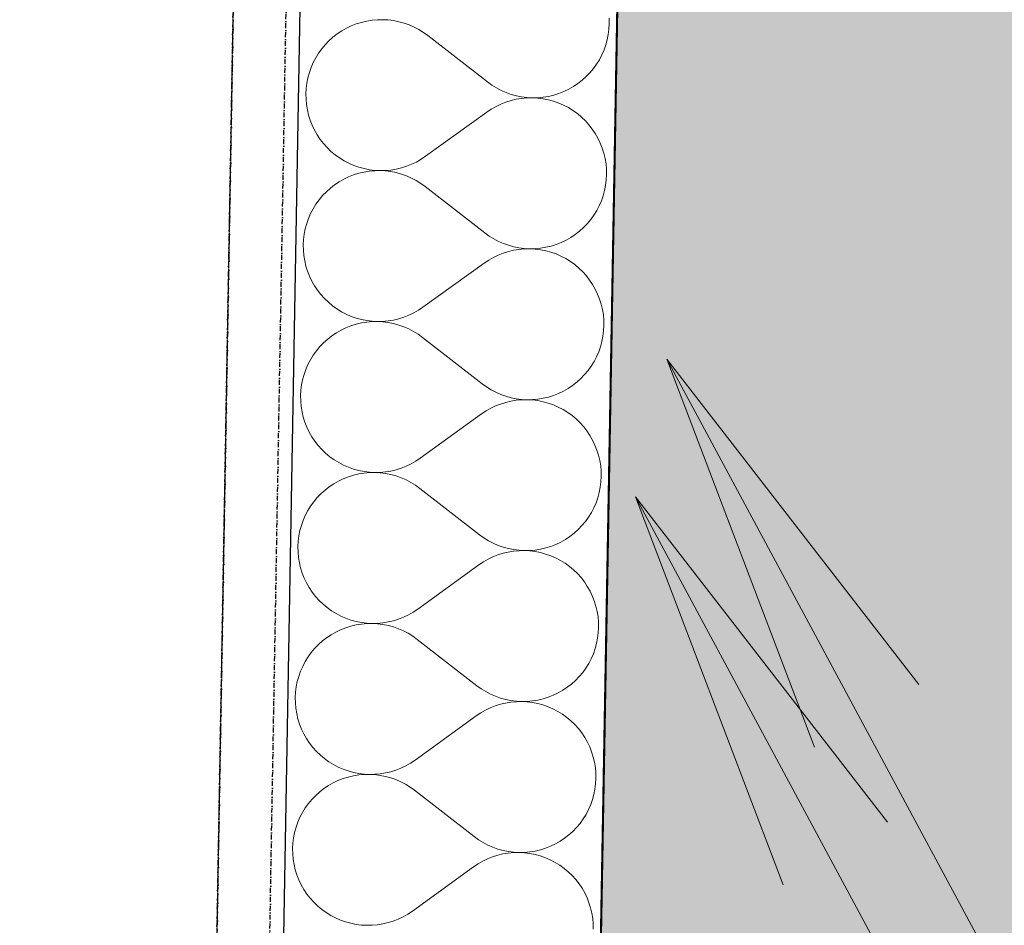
# Model space of a CAD drawing. Header units: millimetres. Extents: x -28761 to 4793, y -4271 to 20239.
# Tile 28 of 256: x -20669 to -20172, y 6381 to 6838. Entities that reach past the tile are written whole.
import ezdxf

# ---------------------------------------------------------------- set-up
doc = ezdxf.new("R2010")
doc.units = ezdxf.units.MM
doc.header["$MEASUREMENT"] = 0
doc.linetypes.add('Wipeout_Contour', pattern=[1000, 0, -1000])
doc.linetypes.add('Čerchovaná M', pattern=[4.5, 2.5, -0.85, 0.3, -0.85])
for name, color, linetype in [('5._POHLED ZÁPADNÍ_1_Konstrukce - nenosné', 7, 'Continuous'), ('5._POHLED ZÁPADNÍ_1_Konstrukce - nosné', 7, 'Continuous'), ('5._POHLED ZÁPADNÍ_1_Nové_Konstrukce - nosné', 7, 'Continuous'), ('5._POHLED ZÁPADNÍ_1_Nové_Výplně - Povrchové', 7, 'Continuous'), ('5._POHLED ZÁPADNÍ_1_Nové_Výplně – Řezové', 7, 'Continuous'), ('5._POHLED ZÁPADNÍ_1_Nové_ZJEDNODUŠENÝ DVŮR', 7, 'Continuous'), ('5._POHLED ZÁPADNÍ_1_TZB - ZTI', 7, 'Continuous'), ('5._POHLED ZÁPADNÍ_1_Výplně – Řezové', 7, 'Continuous')]:
    doc.layers.add(name, color=color, linetype=linetype)

# ---------------------------------------------------------------- blocks, each defined once
blk = doc.blocks.new('*X28', base_point=(-30186.65, -6515.26))
at = {"layer": '5._POHLED ZÁPADNÍ_1_Nové_Výplně – Řezové', "color": 21, "linetype": 'Continuous', "lineweight": 20, "true_color": 0xffaaaa}
for p, q in [((-20498.75, 6835.76), (-20501.28, 6834.76)), ((-20496.15, 6836.57), (-20498.75, 6835.76)), ((-20493.5, 6837.19), (-20496.15, 6836.57)), ((-20490.82, 6837.63), (-20493.5, 6837.19)), ((-20488.11, 6837.87), (-20490.82, 6837.63)), ((-20485.39, 6837.92), (-20488.11, 6837.87)), ((-20482.67, 6837.77), (-20485.39, 6837.92)), ((-20479.97, 6837.43), (-20482.67, 6837.77)), ((-20477.3, 6836.9), (-20479.97, 6837.43)), ((-20474.68, 6836.18), (-20477.3, 6836.9)), ((-20472.12, 6835.27), (-20474.68, 6836.18)), ((-20469.62, 6834.18), (-20472.12, 6835.27)), ((-20371.29, 6833.19), (-20371.14, 6835.91)), ((-20371.14, 6835.91), (-20371.19, 6838.63)), ((-20508.36, 6830.73), (-20510.51, 6829.06)), ((-20506.1, 6832.24), (-20508.36, 6830.73)), ((-20503.73, 6833.59), (-20506.1, 6832.24)), ((-20501.28, 6834.76), (-20503.73, 6833.59)), ((-20467.21, 6832.92), (-20469.62, 6834.18)), ((-20464.9, 6831.49), (-20467.21, 6832.92)), ((-20462.69, 6829.9), (-20464.9, 6831.49)), ((-20372.16, 6827.82), (-20371.63, 6830.49)), ((-20371.63, 6830.49), (-20371.29, 6833.19)), ((-20514.42, 6825.29), (-20516.17, 6823.2)), ((-20512.53, 6827.24), (-20514.42, 6825.29)), ((-20510.51, 6829.06), (-20512.53, 6827.24)), ((-20462.69, 6829.9), (-20432.62, 6806.51)), ((-20373.78, 6822.63), (-20372.88, 6825.2)), ((-20372.88, 6825.2), (-20372.16, 6827.82)), ((-20517.76, 6820.99), (-20519.19, 6818.68)), ((-20516.17, 6823.2), (-20517.76, 6820.99)), ((-20374.87, 6820.14), (-20373.78, 6822.63)), ((-20520.45, 6816.27), (-20521.53, 6813.77)), ((-20519.19, 6818.68), (-20520.45, 6816.27)), ((-20379.15, 6813.21), (-20377.56, 6815.41)), ((-20377.56, 6815.41), (-20376.13, 6817.73)), ((-20376.13, 6817.73), (-20374.87, 6820.14)), ((-20522.44, 6811.21), (-20523.16, 6808.58)), ((-20521.53, 6813.77), (-20522.44, 6811.21)), ((-20382.78, 6809.16), (-20380.89, 6811.12)), ((-20380.89, 6811.12), (-20379.15, 6813.21)), ((-20523.69, 6805.92), (-20524.03, 6803.22)), ((-20523.16, 6808.58), (-20523.69, 6805.92)), ((-20432.62, 6806.51), (-20430.42, 6804.92)), ((-20389.22, 6804.16), (-20386.96, 6805.67)), ((-20386.96, 6805.67), (-20384.81, 6807.34)), ((-20384.81, 6807.34), (-20382.78, 6809.16)), ((-20524.03, 6803.22), (-20524.17, 6800.5)), ((-20524.17, 6800.5), (-20524.12, 6797.78)), ((-20430.42, 6804.92), (-20428.1, 6803.48)), ((-20428.1, 6803.48), (-20425.69, 6802.22)), ((-20425.69, 6802.22), (-20423.2, 6801.13)), ((-20423.2, 6801.13), (-20420.64, 6800.23)), ((-20399.17, 6799.84), (-20396.57, 6800.65)), ((-20396.57, 6800.65), (-20394.04, 6801.64)), ((-20394.04, 6801.64), (-20391.58, 6802.82)), ((-20391.58, 6802.82), (-20389.22, 6804.16)), ((-20524.12, 6797.78), (-20523.88, 6795.07)), ((-20423.29, 6796.31), (-20425.82, 6795.31)), ((-20420.69, 6797.13), (-20423.29, 6796.31)), ((-20418.04, 6797.75), (-20420.69, 6797.13)), ((-20420.64, 6800.23), (-20418.01, 6799.51)), ((-20415.36, 6798.19), (-20418.04, 6797.75)), ((-20418.01, 6799.51), (-20415.34, 6798.97)), ((-20412.65, 6798.44), (-20415.36, 6798.19)), ((-20415.34, 6798.97), (-20412.65, 6798.63)), ((-20412.65, 6798.63), (-20409.93, 6798.49)), ((-20409.93, 6798.49), (-20412.65, 6798.44)), ((-20409.93, 6798.49), (-20407.21, 6798.54)), ((-20407.21, 6798.34), (-20409.93, 6798.49)), ((-20407.21, 6798.54), (-20404.5, 6798.78)), ((-20404.51, 6798.01), (-20407.21, 6798.34)), ((-20401.84, 6797.48), (-20404.51, 6798.01)), ((-20404.5, 6798.78), (-20401.81, 6799.21)), ((-20399.22, 6796.76), (-20401.84, 6797.48)), ((-20401.81, 6799.21), (-20399.17, 6799.84)), ((-20396.65, 6795.86), (-20399.22, 6796.76)), ((-20394.16, 6794.77), (-20396.65, 6795.86)), ((-20523.88, 6795.07), (-20523.44, 6792.38)), ((-20523.44, 6792.38), (-20522.82, 6789.74)), ((-20463.77, 6768.96), (-20432.89, 6791.27)), ((-20430.63, 6792.79), (-20432.89, 6791.27)), ((-20428.27, 6794.13), (-20430.63, 6792.79)), ((-20425.82, 6795.31), (-20428.27, 6794.13)), ((-20391.75, 6793.52), (-20394.16, 6794.77)), ((-20389.43, 6792.09), (-20391.75, 6793.52)), ((-20387.22, 6790.5), (-20389.43, 6792.09)), ((-20385.13, 6788.75), (-20387.22, 6790.5)), ((-20522.82, 6789.74), (-20522, 6787.14)), ((-20522, 6787.14), (-20521.01, 6784.61)), ((-20383.18, 6786.87), (-20385.13, 6788.75)), ((-20381.36, 6784.84), (-20383.18, 6786.87)), ((-20521.01, 6784.61), (-20519.83, 6782.16)), ((-20519.83, 6782.16), (-20518.48, 6779.79)), ((-20379.69, 6782.7), (-20381.36, 6784.84)), ((-20378.17, 6780.43), (-20379.69, 6782.7)), ((-20518.48, 6779.79), (-20516.97, 6777.53)), ((-20516.97, 6777.53), (-20515.3, 6775.38)), ((-20376.83, 6778.07), (-20378.17, 6780.43)), ((-20375.65, 6775.62), (-20376.83, 6778.07)), ((-20374.65, 6773.09), (-20375.65, 6775.62)), ((-20515.3, 6775.38), (-20513.48, 6773.36)), ((-20513.48, 6773.36), (-20511.52, 6771.47)), ((-20511.52, 6771.47), (-20509.43, 6769.73)), ((-20373.84, 6770.49), (-20374.65, 6773.09)), ((-20509.43, 6769.73), (-20507.23, 6768.14)), ((-20507.23, 6768.14), (-20504.91, 6766.71)), ((-20504.91, 6766.71), (-20502.5, 6765.45)), ((-20470.84, 6764.92), (-20468.39, 6766.09)), ((-20468.39, 6766.09), (-20466.03, 6767.44)), ((-20466.03, 6767.44), (-20463.77, 6768.96)), ((-20373.21, 6767.84), (-20373.84, 6770.49)), ((-20372.78, 6765.16), (-20373.21, 6767.84)), ((-20502.5, 6765.45), (-20500, 6764.37)), ((-20500, 6764.37), (-20497.44, 6763.47)), ((-20494.84, 6761.02), (-20497.49, 6760.39)), ((-20497.44, 6763.47), (-20494.81, 6762.75)), ((-20492.16, 6761.45), (-20494.84, 6761.02)), ((-20494.81, 6762.75), (-20492.15, 6762.22)), ((-20489.45, 6761.69), (-20492.16, 6761.45)), ((-20492.15, 6762.22), (-20489.45, 6761.88)), ((-20489.45, 6761.88), (-20486.73, 6761.74)), ((-20486.73, 6761.74), (-20489.45, 6761.69)), ((-20486.73, 6761.74), (-20484.01, 6761.79)), ((-20484.01, 6761.59), (-20486.73, 6761.74)), ((-20484.01, 6761.79), (-20481.3, 6762.04)), ((-20481.31, 6761.25), (-20484.01, 6761.59)), ((-20478.65, 6760.72), (-20481.31, 6761.25)), ((-20481.3, 6762.04), (-20478.61, 6762.47)), ((-20476.02, 6760), (-20478.65, 6760.72)), ((-20478.61, 6762.47), (-20475.97, 6763.1)), ((-20475.97, 6763.1), (-20473.37, 6763.92)), ((-20473.37, 6763.92), (-20470.84, 6764.92)), ((-20372.53, 6762.45), (-20372.78, 6765.16)), ((-20372.49, 6759.73), (-20372.53, 6762.45)), ((-20507.44, 6756.06), (-20509.7, 6754.55)), ((-20505.08, 6757.41), (-20507.44, 6756.06)), ((-20502.62, 6758.58), (-20505.08, 6757.41)), ((-20500.09, 6759.58), (-20502.62, 6758.58)), ((-20497.49, 6760.39), (-20500.09, 6759.58)), ((-20473.46, 6759.09), (-20476.02, 6760)), ((-20470.96, 6758.01), (-20473.46, 6759.09)), ((-20468.55, 6756.74), (-20470.96, 6758.01)), ((-20466.24, 6755.31), (-20468.55, 6756.74)), ((-20372.97, 6754.31), (-20372.63, 6757.01)), ((-20372.63, 6757.01), (-20372.49, 6759.73)), ((-20513.87, 6751.07), (-20515.76, 6749.11)), ((-20511.85, 6752.88), (-20513.87, 6751.07)), ((-20509.7, 6754.55), (-20511.85, 6752.88)), ((-20464.03, 6753.72), (-20466.24, 6755.31)), ((-20464.03, 6753.72), (-20433.97, 6730.33)), ((-20374.22, 6749.02), (-20373.5, 6751.64)), ((-20373.5, 6751.64), (-20372.97, 6754.31)), ((-20517.51, 6747.02), (-20519.1, 6744.81)), ((-20515.76, 6749.11), (-20517.51, 6747.02)), ((-20376.21, 6743.96), (-20375.12, 6746.45)), ((-20375.12, 6746.45), (-20374.22, 6749.02)), ((-20520.53, 6742.5), (-20521.79, 6740.09)), ((-20519.1, 6744.81), (-20520.53, 6742.5)), ((-20378.9, 6739.23), (-20377.47, 6741.55)), ((-20377.47, 6741.55), (-20376.21, 6743.96)), ((-20522.88, 6737.59), (-20523.78, 6735.03)), ((-20521.79, 6740.09), (-20522.88, 6737.59)), ((-20382.24, 6734.94), (-20380.49, 6737.03)), ((-20380.49, 6737.03), (-20378.9, 6739.23)), ((-20524.5, 6732.41), (-20525.03, 6729.74)), ((-20523.78, 6735.03), (-20524.5, 6732.41)), ((-20388.3, 6729.5), (-20386.15, 6731.16)), ((-20386.15, 6731.16), (-20384.12, 6732.98)), ((-20384.12, 6732.98), (-20382.24, 6734.94)), ((-20525.37, 6727.04), (-20525.51, 6724.32)), ((-20525.03, 6729.74), (-20525.37, 6727.04)), ((-20433.97, 6730.33), (-20431.76, 6728.74)), ((-20431.76, 6728.74), (-20429.45, 6727.31)), ((-20429.45, 6727.31), (-20427.04, 6726.04)), ((-20427.04, 6726.04), (-20424.54, 6724.96)), ((-20395.38, 6725.47), (-20392.92, 6726.64)), ((-20392.92, 6726.64), (-20390.56, 6727.98)), ((-20390.56, 6727.98), (-20388.3, 6729.5)), ((-20525.51, 6724.32), (-20525.46, 6721.6)), ((-20525.46, 6721.6), (-20525.22, 6718.89)), ((-20422.03, 6720.95), (-20424.63, 6720.13)), ((-20424.54, 6724.96), (-20421.98, 6724.05)), ((-20419.38, 6721.58), (-20422.03, 6720.95)), ((-20421.98, 6724.05), (-20419.35, 6723.33)), ((-20416.7, 6722.01), (-20419.38, 6721.58)), ((-20419.35, 6723.33), (-20416.69, 6722.8)), ((-20413.99, 6722.26), (-20416.7, 6722.01)), ((-20416.69, 6722.8), (-20413.99, 6722.46)), ((-20413.99, 6722.46), (-20411.27, 6722.31)), ((-20411.27, 6722.31), (-20413.99, 6722.26)), ((-20411.27, 6722.31), (-20408.55, 6722.36)), ((-20408.55, 6722.17), (-20411.27, 6722.31)), ((-20408.55, 6722.36), (-20405.84, 6722.6)), ((-20405.85, 6721.83), (-20408.55, 6722.17)), ((-20403.19, 6721.3), (-20405.85, 6721.83)), ((-20405.84, 6722.6), (-20403.15, 6723.03)), ((-20400.56, 6720.58), (-20403.19, 6721.3)), ((-20403.15, 6723.03), (-20400.51, 6723.66)), ((-20400.51, 6723.66), (-20397.91, 6724.47)), ((-20397.91, 6724.47), (-20395.38, 6725.47)), ((-20525.22, 6718.89), (-20524.79, 6716.21)), ((-20524.79, 6716.21), (-20524.16, 6713.56)), ((-20431.97, 6716.61), (-20434.23, 6715.09)), ((-20429.61, 6717.96), (-20431.97, 6716.61)), ((-20427.16, 6719.13), (-20429.61, 6717.96)), ((-20424.63, 6720.13), (-20427.16, 6719.13)), ((-20397.99, 6719.68), (-20400.56, 6720.58)), ((-20395.5, 6718.6), (-20397.99, 6719.68)), ((-20393.09, 6717.34), (-20395.5, 6718.6)), ((-20390.77, 6715.91), (-20393.09, 6717.34)), ((-20388.56, 6714.32), (-20390.77, 6715.91)), ((-20524.16, 6713.56), (-20523.34, 6710.96)), ((-20523.34, 6710.96), (-20522.35, 6708.43)), ((-20465.11, 6692.78), (-20434.23, 6715.09)), ((-20386.48, 6712.58), (-20388.56, 6714.32)), ((-20384.52, 6710.69), (-20386.48, 6712.58)), ((-20522.35, 6708.43), (-20521.17, 6705.98)), ((-20521.17, 6705.98), (-20519.83, 6703.61)), ((-20382.7, 6708.66), (-20384.52, 6710.69)), ((-20381.03, 6706.52), (-20382.7, 6708.66)), ((-20379.52, 6704.26), (-20381.03, 6706.52)), ((-20519.83, 6703.61), (-20518.31, 6701.35)), ((-20518.31, 6701.35), (-20516.64, 6699.21)), ((-20378.17, 6701.89), (-20379.52, 6704.26)), ((-20376.99, 6699.44), (-20378.17, 6701.89)), ((-20516.64, 6699.21), (-20514.82, 6697.18)), ((-20514.82, 6697.18), (-20512.86, 6695.29)), ((-20376, 6696.91), (-20376.99, 6699.44)), ((-20375.18, 6694.31), (-20376, 6696.91)), ((-20512.86, 6695.29), (-20510.78, 6693.55)), ((-20510.78, 6693.55), (-20508.57, 6691.96)), ((-20508.57, 6691.96), (-20506.25, 6690.53)), ((-20469.73, 6689.91), (-20467.37, 6691.26)), ((-20467.37, 6691.26), (-20465.11, 6692.78)), ((-20374.56, 6691.66), (-20375.18, 6694.31)), ((-20374.12, 6688.98), (-20374.56, 6691.66)), ((-20506.25, 6690.53), (-20503.84, 6689.27)), ((-20503.84, 6689.27), (-20501.35, 6688.19)), ((-20501.35, 6688.19), (-20498.78, 6687.29)), ((-20498.78, 6687.29), (-20496.16, 6686.57)), ((-20496.16, 6686.57), (-20493.49, 6686.04)), ((-20482.64, 6685.86), (-20479.96, 6686.29)), ((-20479.96, 6686.29), (-20477.31, 6686.92)), ((-20477.31, 6686.92), (-20474.71, 6687.74)), ((-20474.71, 6687.74), (-20472.18, 6688.74)), ((-20472.18, 6688.74), (-20469.73, 6689.91)), ((-20373.88, 6686.27), (-20374.12, 6688.98)), ((-20373.83, 6683.55), (-20373.88, 6686.27)), ((-20506.42, 6681.23), (-20508.78, 6679.89)), ((-20503.96, 6682.4), (-20506.42, 6681.23)), ((-20501.43, 6683.4), (-20503.96, 6682.4)), ((-20498.83, 6684.21), (-20501.43, 6683.4)), ((-20496.19, 6684.84), (-20498.83, 6684.21)), ((-20493.5, 6685.27), (-20496.19, 6684.84)), ((-20490.79, 6685.51), (-20493.5, 6685.27)), ((-20493.49, 6686.04), (-20490.79, 6685.7)), ((-20490.79, 6685.7), (-20488.07, 6685.56)), ((-20488.07, 6685.56), (-20490.79, 6685.51)), ((-20488.07, 6685.56), (-20485.35, 6685.61)), ((-20485.35, 6685.41), (-20488.07, 6685.56)), ((-20485.35, 6685.61), (-20482.64, 6685.86)), ((-20482.66, 6685.07), (-20485.35, 6685.41)), ((-20479.99, 6684.54), (-20482.66, 6685.07)), ((-20477.36, 6683.82), (-20479.99, 6684.54)), ((-20474.8, 6682.91), (-20477.36, 6683.82)), ((-20472.3, 6681.83), (-20474.8, 6682.91)), ((-20469.89, 6680.56), (-20472.3, 6681.83)), ((-20373.97, 6680.83), (-20373.83, 6683.55)), ((-20513.19, 6676.71), (-20515.22, 6674.89)), ((-20511.04, 6678.37), (-20513.19, 6676.71)), ((-20508.78, 6679.89), (-20511.04, 6678.37)), ((-20467.58, 6679.13), (-20469.89, 6680.56)), ((-20465.38, 6677.54), (-20467.58, 6679.13)), ((-20465.38, 6677.54), (-20435.31, 6654.15)), ((-20374.84, 6675.46), (-20374.31, 6678.13)), ((-20374.31, 6678.13), (-20373.97, 6680.83)), ((-20517.11, 6672.93), (-20518.85, 6670.84)), ((-20515.22, 6674.89), (-20517.11, 6672.93)), ((-20376.47, 6670.28), (-20375.56, 6672.84)), ((-20375.56, 6672.84), (-20374.84, 6675.46)), ((-20521.87, 6666.32), (-20523.13, 6663.91)), ((-20520.44, 6668.64), (-20521.87, 6666.32)), ((-20518.85, 6670.84), (-20520.44, 6668.64)), ((-20378.81, 6665.37), (-20377.55, 6667.78)), ((-20377.55, 6667.78), (-20376.47, 6670.28)), ((-20524.22, 6661.42), (-20525.12, 6658.85)), ((-20523.13, 6663.91), (-20524.22, 6661.42)), ((-20381.83, 6660.85), (-20380.24, 6663.06)), ((-20380.24, 6663.06), (-20378.81, 6665.37)), ((-20525.12, 6658.85), (-20525.84, 6656.23)), ((-20387.49, 6654.99), (-20385.47, 6656.8)), ((-20385.47, 6656.8), (-20383.58, 6658.76)), ((-20383.58, 6658.76), (-20381.83, 6660.85)), ((-20526.37, 6653.56), (-20526.71, 6650.86)), ((-20525.84, 6656.23), (-20526.37, 6653.56)), ((-20435.31, 6654.15), (-20433.1, 6652.56)), ((-20433.1, 6652.56), (-20430.79, 6651.13)), ((-20394.27, 6650.46), (-20391.9, 6651.81)), ((-20391.9, 6651.81), (-20389.64, 6653.32)), ((-20389.64, 6653.32), (-20387.49, 6654.99)), ((-20526.71, 6650.86), (-20526.86, 6648.14)), ((-20526.86, 6648.14), (-20526.81, 6645.42)), ((-20430.79, 6651.13), (-20428.38, 6649.86)), ((-20428.38, 6649.86), (-20425.88, 6648.78)), ((-20425.88, 6648.78), (-20423.32, 6647.87)), ((-20423.32, 6647.87), (-20420.7, 6647.15)), ((-20420.7, 6647.15), (-20418.03, 6646.62)), ((-20418.03, 6646.62), (-20415.33, 6646.28)), ((-20409.89, 6646.18), (-20407.18, 6646.42)), ((-20407.18, 6646.42), (-20404.5, 6646.85)), ((-20404.5, 6646.85), (-20401.85, 6647.48)), ((-20401.85, 6647.48), (-20399.25, 6648.29)), ((-20399.25, 6648.29), (-20396.72, 6649.29)), ((-20396.72, 6649.29), (-20394.27, 6650.46)), ((-20526.81, 6645.42), (-20526.56, 6642.71)), ((-20526.56, 6642.71), (-20526.13, 6640.03)), ((-20430.95, 6641.78), (-20433.31, 6640.43)), ((-20428.5, 6642.95), (-20430.95, 6641.78)), ((-20425.97, 6643.95), (-20428.5, 6642.95)), ((-20423.37, 6644.77), (-20425.97, 6643.95)), ((-20420.73, 6645.4), (-20423.37, 6644.77)), ((-20418.04, 6645.83), (-20420.73, 6645.4)), ((-20415.33, 6646.08), (-20418.04, 6645.83)), ((-20415.33, 6646.28), (-20412.61, 6646.13)), ((-20412.61, 6646.13), (-20415.33, 6646.08)), ((-20412.61, 6646.13), (-20409.89, 6646.18)), ((-20409.89, 6645.99), (-20412.61, 6646.13)), ((-20407.2, 6645.65), (-20409.89, 6645.99)), ((-20404.53, 6645.12), (-20407.2, 6645.65)), ((-20401.9, 6644.4), (-20404.53, 6645.12)), ((-20399.34, 6643.5), (-20401.9, 6644.4)), ((-20396.84, 6642.42), (-20399.34, 6643.5)), ((-20394.43, 6641.16), (-20396.84, 6642.42)), ((-20526.13, 6640.03), (-20525.5, 6637.38)), ((-20525.5, 6637.38), (-20524.69, 6634.78)), ((-20466.45, 6616.6), (-20435.57, 6638.91)), ((-20433.31, 6640.43), (-20435.57, 6638.91)), ((-20392.11, 6639.73), (-20394.43, 6641.16)), ((-20389.91, 6638.14), (-20392.11, 6639.73)), ((-20387.82, 6636.4), (-20389.91, 6638.14)), ((-20524.69, 6634.78), (-20523.69, 6632.25)), ((-20523.69, 6632.25), (-20522.51, 6629.8)), ((-20385.86, 6634.51), (-20387.82, 6636.4)), ((-20384.04, 6632.49), (-20385.86, 6634.51)), ((-20382.37, 6630.34), (-20384.04, 6632.49)), ((-20522.51, 6629.8), (-20521.17, 6627.44)), ((-20521.17, 6627.44), (-20519.65, 6625.17)), ((-20380.86, 6628.08), (-20382.37, 6630.34)), ((-20379.51, 6625.71), (-20380.86, 6628.08)), ((-20519.65, 6625.17), (-20517.98, 6623.03)), ((-20517.98, 6623.03), (-20516.16, 6621)), ((-20378.33, 6623.26), (-20379.51, 6625.71)), ((-20377.34, 6620.73), (-20378.33, 6623.26)), ((-20516.16, 6621), (-20514.21, 6619.12)), ((-20514.21, 6619.12), (-20512.12, 6617.37)), ((-20512.12, 6617.37), (-20509.91, 6615.78)), ((-20468.71, 6615.08), (-20466.45, 6616.6)), ((-20376.52, 6618.13), (-20377.34, 6620.73)), ((-20375.9, 6615.49), (-20376.52, 6618.13)), ((-20509.91, 6615.78), (-20507.59, 6614.35)), ((-20507.59, 6614.35), (-20505.18, 6613.1)), ((-20505.18, 6613.1), (-20502.69, 6612.01)), ((-20502.69, 6612.01), (-20500.12, 6611.11)), ((-20476.06, 6611.56), (-20473.52, 6612.56)), ((-20473.52, 6612.56), (-20471.07, 6613.73)), ((-20471.07, 6613.73), (-20468.71, 6615.08)), ((-20375.46, 6612.8), (-20375.9, 6615.49)), ((-20375.22, 6610.09), (-20375.46, 6612.8)), ((-20502.77, 6607.22), (-20505.3, 6606.23)), ((-20500.18, 6608.03), (-20502.77, 6607.22)), ((-20497.53, 6608.66), (-20500.18, 6608.03)), ((-20500.12, 6611.11), (-20497.5, 6610.39)), ((-20494.84, 6609.09), (-20497.53, 6608.66)), ((-20497.5, 6610.39), (-20494.83, 6609.86)), ((-20492.13, 6609.33), (-20494.84, 6609.09)), ((-20494.83, 6609.86), (-20492.13, 6609.53)), ((-20492.13, 6609.53), (-20489.41, 6609.38)), ((-20489.41, 6609.38), (-20492.13, 6609.33)), ((-20489.41, 6609.38), (-20486.69, 6609.43)), ((-20486.7, 6609.24), (-20489.41, 6609.38)), ((-20484, 6608.89), (-20486.7, 6609.24)), ((-20486.69, 6609.43), (-20483.98, 6609.68)), ((-20481.33, 6608.36), (-20484, 6608.89)), ((-20483.98, 6609.68), (-20481.3, 6610.12)), ((-20478.71, 6607.64), (-20481.33, 6608.36)), ((-20481.3, 6610.12), (-20478.65, 6610.74)), ((-20476.14, 6606.74), (-20478.71, 6607.64)), ((-20478.65, 6610.74), (-20476.06, 6611.56)), ((-20473.65, 6605.65), (-20476.14, 6606.74)), ((-20375.31, 6604.65), (-20375.17, 6607.37)), ((-20375.17, 6607.37), (-20375.22, 6610.09)), ((-20512.38, 6602.2), (-20514.53, 6600.53)), ((-20510.12, 6603.71), (-20512.38, 6602.2)), ((-20507.76, 6605.05), (-20510.12, 6603.71)), ((-20505.3, 6606.23), (-20507.76, 6605.05)), ((-20471.24, 6604.39), (-20473.65, 6605.65)), ((-20468.92, 6602.95), (-20471.24, 6604.39)), ((-20466.72, 6601.36), (-20468.92, 6602.95)), ((-20376.18, 6599.29), (-20375.65, 6601.95)), ((-20375.65, 6601.95), (-20375.31, 6604.65)), ((-20518.45, 6596.75), (-20520.19, 6594.66)), ((-20516.56, 6598.71), (-20518.45, 6596.75)), ((-20514.53, 6600.53), (-20516.56, 6598.71)), ((-20466.72, 6601.36), (-20436.65, 6577.97)), ((-20376.9, 6596.66), (-20376.18, 6599.29)), ((-20521.78, 6592.46), (-20523.21, 6590.14)), ((-20520.19, 6594.66), (-20521.78, 6592.46)), ((-20378.89, 6591.6), (-20377.81, 6594.1)), ((-20377.81, 6594.1), (-20376.9, 6596.66)), ((-20524.47, 6587.73), (-20525.56, 6585.24)), ((-20523.21, 6590.14), (-20524.47, 6587.73)), ((-20383.17, 6584.67), (-20381.58, 6586.88)), ((-20381.58, 6586.88), (-20380.15, 6589.19)), ((-20380.15, 6589.19), (-20378.89, 6591.6)), ((-20526.46, 6582.67), (-20527.18, 6580.05)), ((-20525.56, 6585.24), (-20526.46, 6582.67)), ((-20386.81, 6580.62), (-20384.92, 6582.58)), ((-20384.92, 6582.58), (-20383.17, 6584.67)), ((-20527.71, 6577.38), (-20528.05, 6574.68)), ((-20527.18, 6580.05), (-20527.71, 6577.38)), ((-20436.65, 6577.97), (-20434.44, 6576.38)), ((-20393.24, 6575.63), (-20390.98, 6577.14)), ((-20390.98, 6577.14), (-20388.83, 6578.81)), ((-20388.83, 6578.81), (-20386.81, 6580.62)), ((-20528.05, 6574.68), (-20528.2, 6571.96)), ((-20528.2, 6571.96), (-20528.15, 6569.24)), ((-20434.44, 6576.38), (-20432.13, 6574.95)), ((-20432.13, 6574.95), (-20429.72, 6573.69)), ((-20429.72, 6573.69), (-20427.23, 6572.6)), ((-20427.23, 6572.6), (-20424.66, 6571.69)), ((-20403.19, 6571.3), (-20400.59, 6572.11)), ((-20400.59, 6572.11), (-20398.06, 6573.11)), ((-20398.06, 6573.11), (-20395.61, 6574.28)), ((-20395.61, 6574.28), (-20393.24, 6575.63)), ((-20528.15, 6569.24), (-20527.9, 6566.53)), ((-20427.31, 6567.77), (-20429.84, 6566.78)), ((-20424.71, 6568.59), (-20427.31, 6567.77)), ((-20422.07, 6569.22), (-20424.71, 6568.59)), ((-20424.66, 6571.69), (-20422.04, 6570.97)), ((-20419.38, 6569.66), (-20422.07, 6569.22)), ((-20422.04, 6570.97), (-20419.37, 6570.44)), ((-20416.67, 6569.9), (-20419.38, 6569.66)), ((-20419.37, 6570.44), (-20416.67, 6570.1)), ((-20416.67, 6570.1), (-20413.95, 6569.95)), ((-20413.95, 6569.95), (-20416.67, 6569.9)), ((-20413.95, 6569.95), (-20411.23, 6570)), ((-20411.24, 6569.81), (-20413.95, 6569.95)), ((-20408.54, 6569.47), (-20411.24, 6569.81)), ((-20411.23, 6570), (-20408.52, 6570.24)), ((-20405.87, 6568.94), (-20408.54, 6569.47)), ((-20408.52, 6570.24), (-20405.84, 6570.68)), ((-20403.24, 6568.23), (-20405.87, 6568.94)), ((-20405.84, 6570.68), (-20403.19, 6571.3)), ((-20400.68, 6567.32), (-20403.24, 6568.23)), ((-20398.18, 6566.24), (-20400.68, 6567.32)), ((-20527.9, 6566.53), (-20527.47, 6563.85)), ((-20527.47, 6563.85), (-20526.84, 6561.2)), ((-20467.79, 6540.42), (-20436.92, 6562.74)), ((-20434.66, 6564.25), (-20436.92, 6562.74)), ((-20432.29, 6565.6), (-20434.66, 6564.25)), ((-20429.84, 6566.78), (-20432.29, 6565.6)), ((-20395.77, 6564.98), (-20398.18, 6566.24)), ((-20393.46, 6563.55), (-20395.77, 6564.98)), ((-20391.25, 6561.96), (-20393.46, 6563.55)), ((-20389.16, 6560.22), (-20391.25, 6561.96)), ((-20526.84, 6561.2), (-20526.03, 6558.61)), ((-20526.03, 6558.61), (-20525.03, 6556.07)), ((-20387.2, 6558.33), (-20389.16, 6560.22)), ((-20385.38, 6556.31), (-20387.2, 6558.33)), ((-20525.03, 6556.07), (-20523.86, 6553.62)), ((-20523.86, 6553.62), (-20522.51, 6551.26)), ((-20383.71, 6554.16), (-20385.38, 6556.31)), ((-20382.2, 6551.9), (-20383.71, 6554.16)), ((-20522.51, 6551.26), (-20521, 6549)), ((-20521, 6549), (-20519.33, 6546.85)), ((-20380.85, 6549.53), (-20382.2, 6551.9)), ((-20379.68, 6547.08), (-20380.85, 6549.53)), ((-20378.68, 6544.55), (-20379.68, 6547.08)), ((-20519.33, 6546.85), (-20517.51, 6544.83)), ((-20517.51, 6544.83), (-20515.55, 6542.94)), ((-20515.55, 6542.94), (-20513.46, 6541.19)), ((-20377.87, 6541.95), (-20378.68, 6544.55)), ((-20513.46, 6541.19), (-20511.25, 6539.6)), ((-20511.25, 6539.6), (-20508.94, 6538.18)), ((-20508.94, 6538.18), (-20506.52, 6536.92)), ((-20474.87, 6536.38), (-20472.41, 6537.56)), ((-20472.41, 6537.56), (-20470.05, 6538.91)), ((-20470.05, 6538.91), (-20467.79, 6540.42)), ((-20377.24, 6539.31), (-20377.87, 6541.95)), ((-20376.8, 6536.62), (-20377.24, 6539.31)), ((-20506.52, 6536.92), (-20504.03, 6535.83)), ((-20504.03, 6535.83), (-20501.46, 6534.93)), ((-20498.87, 6532.48), (-20501.52, 6531.86)), ((-20501.46, 6534.93), (-20498.84, 6534.21)), ((-20496.18, 6532.91), (-20498.87, 6532.48)), ((-20498.84, 6534.21), (-20496.17, 6533.68)), ((-20493.47, 6533.16), (-20496.18, 6532.91)), ((-20496.17, 6533.68), (-20493.47, 6533.35)), ((-20493.47, 6533.35), (-20490.75, 6533.2)), ((-20490.75, 6533.2), (-20493.47, 6533.16)), ((-20490.75, 6533.2), (-20488.03, 6533.25)), ((-20488.04, 6533.06), (-20490.75, 6533.2)), ((-20485.34, 6532.72), (-20488.04, 6533.06)), ((-20488.03, 6533.25), (-20485.32, 6533.5)), ((-20482.67, 6532.18), (-20485.34, 6532.72)), ((-20485.32, 6533.5), (-20482.64, 6533.94)), ((-20480.05, 6531.46), (-20482.67, 6532.18)), ((-20482.64, 6533.94), (-20479.99, 6534.57)), ((-20479.99, 6534.57), (-20477.4, 6535.38)), ((-20477.4, 6535.38), (-20474.87, 6536.38)), ((-20376.56, 6533.91), (-20376.8, 6536.62)), ((-20376.51, 6531.19), (-20376.56, 6533.91)), ((-20511.46, 6527.53), (-20513.73, 6526.02)), ((-20509.1, 6528.87), (-20511.46, 6527.53)), ((-20506.65, 6530.05), (-20509.1, 6528.87)), ((-20504.11, 6531.04), (-20506.65, 6530.05)), ((-20501.52, 6531.86), (-20504.11, 6531.04)), ((-20477.48, 6530.56), (-20480.05, 6531.46)), ((-20474.99, 6529.47), (-20477.48, 6530.56)), ((-20472.58, 6528.21), (-20474.99, 6529.47)), ((-20470.26, 6526.78), (-20472.58, 6528.21)), ((-20376.99, 6525.78), (-20376.65, 6528.47)), ((-20376.65, 6528.47), (-20376.51, 6531.19)), ((-20517.9, 6522.53), (-20519.79, 6520.57)), ((-20515.87, 6524.35), (-20517.9, 6522.53)), ((-20513.73, 6526.02), (-20515.87, 6524.35)), ((-20468.06, 6525.18), (-20470.26, 6526.78)), ((-20468.06, 6525.18), (-20437.99, 6501.79)), ((-20378.24, 6520.48), (-20377.52, 6523.11)), ((-20377.52, 6523.11), (-20376.99, 6525.78)), ((-20521.53, 6518.49), (-20523.12, 6516.28)), ((-20519.79, 6520.57), (-20521.53, 6518.49)), ((-20380.23, 6515.42), (-20379.15, 6517.92)), ((-20379.15, 6517.92), (-20378.24, 6520.48)), ((-20524.55, 6513.96), (-20525.81, 6511.55)), ((-20523.12, 6516.28), (-20524.55, 6513.96)), ((-20382.92, 6510.7), (-20381.49, 6513.01)), ((-20381.49, 6513.01), (-20380.23, 6515.42)), ((-20526.9, 6509.06), (-20527.8, 6506.49)), ((-20525.81, 6511.55), (-20526.9, 6509.06)), ((-20386.26, 6506.4), (-20384.52, 6508.49)), ((-20384.52, 6508.49), (-20382.92, 6510.7)), ((-20528.52, 6503.87), (-20529.05, 6501.2)), ((-20527.8, 6506.49), (-20528.52, 6503.87)), ((-20392.32, 6500.96), (-20390.17, 6502.63)), ((-20390.17, 6502.63), (-20388.15, 6504.45)), ((-20388.15, 6504.45), (-20386.26, 6506.4)), ((-20529.39, 6498.5), (-20529.54, 6495.79)), ((-20529.05, 6501.2), (-20529.39, 6498.5)), ((-20437.99, 6501.79), (-20435.78, 6500.2)), ((-20435.78, 6500.2), (-20433.47, 6498.77)), ((-20433.47, 6498.77), (-20431.06, 6497.51)), ((-20431.06, 6497.51), (-20428.57, 6496.42)), ((-20399.4, 6496.93), (-20396.95, 6498.1)), ((-20396.95, 6498.1), (-20394.58, 6499.45)), ((-20394.58, 6499.45), (-20392.32, 6500.96)), ((-20529.54, 6495.79), (-20529.49, 6493.06)), ((-20529.49, 6493.06), (-20529.25, 6490.36)), ((-20426.06, 6492.41), (-20428.65, 6491.6)), ((-20428.57, 6496.42), (-20426, 6495.51)), ((-20423.41, 6493.04), (-20426.06, 6492.41)), ((-20426, 6495.51), (-20423.38, 6494.79)), ((-20420.72, 6493.48), (-20423.41, 6493.04)), ((-20423.38, 6494.79), (-20420.71, 6494.26)), ((-20418.01, 6493.72), (-20420.72, 6493.48)), ((-20420.71, 6494.26), (-20418.01, 6493.92)), ((-20418.01, 6493.92), (-20415.29, 6493.77)), ((-20415.29, 6493.77), (-20418.01, 6493.72)), ((-20415.29, 6493.77), (-20412.57, 6493.82)), ((-20412.58, 6493.63), (-20415.29, 6493.77)), ((-20409.88, 6493.29), (-20412.58, 6493.63)), ((-20412.57, 6493.82), (-20409.86, 6494.06)), ((-20407.21, 6492.76), (-20409.88, 6493.29)), ((-20409.86, 6494.06), (-20407.18, 6494.5)), ((-20404.59, 6492.05), (-20407.21, 6492.76)), ((-20407.18, 6494.5), (-20404.53, 6495.12)), ((-20404.53, 6495.12), (-20401.93, 6495.93)), ((-20401.93, 6495.93), (-20399.4, 6496.93)), ((-20529.25, 6490.36), (-20528.81, 6487.67)), ((-20528.81, 6487.67), (-20528.18, 6485.02)), ((-20436, 6488.07), (-20438.26, 6486.56)), ((-20433.63, 6489.42), (-20436, 6488.07)), ((-20431.18, 6490.6), (-20433.63, 6489.42)), ((-20428.65, 6491.6), (-20431.18, 6490.6)), ((-20402.02, 6491.14), (-20404.59, 6492.05)), ((-20399.52, 6490.06), (-20402.02, 6491.14)), ((-20397.11, 6488.8), (-20399.52, 6490.06)), ((-20394.8, 6487.37), (-20397.11, 6488.8)), ((-20528.18, 6485.02), (-20527.37, 6482.43)), ((-20527.37, 6482.43), (-20526.37, 6479.9)), ((-20469.13, 6464.24), (-20438.26, 6486.56)), ((-20392.59, 6485.78), (-20394.8, 6487.37)), ((-20390.5, 6484.04), (-20392.59, 6485.78)), ((-20388.54, 6482.15), (-20390.5, 6484.04)), ((-20526.37, 6479.9), (-20525.2, 6477.44)), ((-20386.72, 6480.13), (-20388.54, 6482.15)), ((-20385.05, 6477.98), (-20386.72, 6480.13)), ((-20383.54, 6475.72), (-20385.05, 6477.98)), ((-20525.2, 6477.44), (-20523.85, 6475.08)), ((-20523.85, 6475.08), (-20522.34, 6472.82)), ((-20522.34, 6472.82), (-20520.67, 6470.67)), ((-20382.19, 6473.36), (-20383.54, 6475.72)), ((-20381.02, 6470.9), (-20382.19, 6473.36)), ((-20520.67, 6470.67), (-20518.85, 6468.65)), ((-20518.85, 6468.65), (-20516.89, 6466.76)), ((-20380.02, 6468.37), (-20381.02, 6470.9)), ((-20379.21, 6465.78), (-20380.02, 6468.37)), ((-20516.89, 6466.76), (-20514.8, 6465.02)), ((-20514.8, 6465.02), (-20512.59, 6463.43)), ((-20512.59, 6463.43), (-20510.28, 6462)), ((-20473.75, 6461.38), (-20471.39, 6462.73)), ((-20471.39, 6462.73), (-20469.13, 6464.24)), ((-20378.58, 6463.13), (-20379.21, 6465.78)), ((-20378.14, 6460.44), (-20378.58, 6463.13)), ((-20510.28, 6462), (-20507.87, 6460.74)), ((-20507.87, 6460.74), (-20505.37, 6459.65)), ((-20505.37, 6459.65), (-20502.8, 6458.75)), ((-20502.8, 6458.75), (-20500.18, 6458.03)), ((-20500.18, 6458.03), (-20497.51, 6457.5)), ((-20486.67, 6457.32), (-20483.98, 6457.76)), ((-20483.98, 6457.76), (-20481.33, 6458.39)), ((-20481.33, 6458.39), (-20478.74, 6459.2)), ((-20478.74, 6459.2), (-20476.21, 6460.2)), ((-20476.21, 6460.2), (-20473.75, 6461.38)), ((-20377.9, 6457.73), (-20378.14, 6460.44)), ((-20377.85, 6455.01), (-20377.9, 6457.73)), ((-20510.44, 6452.7), (-20512.81, 6451.35)), ((-20507.99, 6453.87), (-20510.44, 6452.7)), ((-20505.45, 6454.86), (-20507.99, 6453.87)), ((-20502.86, 6455.68), (-20505.45, 6454.86)), ((-20500.21, 6456.3), (-20502.86, 6455.68)), ((-20497.52, 6456.74), (-20500.21, 6456.3)), ((-20494.82, 6456.98), (-20497.52, 6456.74)), ((-20497.51, 6457.5), (-20494.81, 6457.17)), ((-20492.1, 6457.02), (-20494.82, 6456.98)), ((-20494.81, 6457.17), (-20492.1, 6457.02)), ((-20492.1, 6457.02), (-20489.37, 6457.08)), ((-20489.38, 6456.88), (-20492.1, 6457.02)), ((-20486.68, 6456.54), (-20489.38, 6456.88)), ((-20489.37, 6457.08), (-20486.67, 6457.32)), ((-20484.01, 6456.01), (-20486.68, 6456.54)), ((-20481.39, 6455.28), (-20484.01, 6456.01)), ((-20478.82, 6454.38), (-20481.39, 6455.28)), ((-20476.33, 6453.29), (-20478.82, 6454.38)), ((-20473.92, 6452.03), (-20476.33, 6453.29)), ((-20378, 6452.3), (-20377.85, 6455.01)), ((-20517.22, 6448.17), (-20519.24, 6446.35)), ((-20515.07, 6449.84), (-20517.22, 6448.17)), ((-20512.81, 6451.35), (-20515.07, 6449.84)), ((-20471.61, 6450.6), (-20473.92, 6452.03)), ((-20469.4, 6449), (-20471.61, 6450.6)), ((-20469.4, 6449), (-20439.33, 6425.61)), ((-20378.87, 6446.93), (-20378.33, 6449.6)), ((-20378.33, 6449.6), (-20378, 6452.3)), ((-20521.13, 6444.39), (-20522.87, 6442.31)), ((-20519.24, 6446.35), (-20521.13, 6444.39)), ((-20380.49, 6441.74), (-20379.58, 6444.3)), ((-20379.58, 6444.3), (-20378.87, 6446.93)), ((-20525.9, 6437.79), (-20527.16, 6435.37)), ((-20524.47, 6440.1), (-20525.9, 6437.79)), ((-20522.87, 6442.31), (-20524.47, 6440.1)), ((-20382.84, 6436.83), (-20381.57, 6439.24)), ((-20381.57, 6439.24), (-20380.49, 6441.74)), ((-20528.24, 6432.88), (-20529.15, 6430.31)), ((-20527.16, 6435.37), (-20528.24, 6432.88)), ((-20385.86, 6432.31), (-20384.27, 6434.52)), ((-20384.27, 6434.52), (-20382.84, 6436.83)), ((-20529.15, 6430.31), (-20529.87, 6427.69)), ((-20391.51, 6426.45), (-20389.49, 6428.27)), ((-20389.49, 6428.27), (-20387.6, 6430.23)), ((-20387.6, 6430.23), (-20385.86, 6432.31)), ((-20530.4, 6425.02), (-20530.73, 6422.32)), ((-20529.87, 6427.69), (-20530.4, 6425.02)), ((-20439.33, 6425.61), (-20437.13, 6424.02)), ((-20437.13, 6424.02), (-20434.81, 6422.59)), ((-20398.29, 6421.92), (-20395.93, 6423.27)), ((-20395.93, 6423.27), (-20393.66, 6424.78)), ((-20393.66, 6424.78), (-20391.51, 6426.45)), ((-20530.73, 6422.32), (-20530.88, 6419.61)), ((-20530.88, 6419.61), (-20530.83, 6416.89)), ((-20434.81, 6422.59), (-20432.4, 6421.33)), ((-20432.4, 6421.33), (-20429.91, 6420.24)), ((-20429.91, 6420.24), (-20427.34, 6419.33)), ((-20427.34, 6419.33), (-20424.72, 6418.61)), ((-20424.72, 6418.61), (-20422.05, 6418.08)), ((-20422.05, 6418.08), (-20419.35, 6417.74)), ((-20413.92, 6417.64), (-20411.21, 6417.88)), ((-20411.21, 6417.88), (-20408.52, 6418.32)), ((-20408.52, 6418.32), (-20405.87, 6418.94)), ((-20405.87, 6418.94), (-20403.28, 6419.76)), ((-20403.28, 6419.76), (-20400.74, 6420.75)), ((-20400.74, 6420.75), (-20398.29, 6421.92)), ((-20530.83, 6416.89), (-20530.59, 6414.18)), ((-20530.59, 6414.18), (-20530.15, 6411.49)), ((-20434.98, 6413.24), (-20437.34, 6411.89)), ((-20432.52, 6414.42), (-20434.98, 6413.24)), ((-20429.99, 6415.42), (-20432.52, 6414.42)), ((-20427.4, 6416.23), (-20429.99, 6415.42)), ((-20424.75, 6416.86), (-20427.4, 6416.23)), ((-20422.07, 6417.3), (-20424.75, 6416.86)), ((-20419.36, 6417.54), (-20422.07, 6417.3)), ((-20416.64, 6417.59), (-20419.36, 6417.54)), ((-20419.35, 6417.74), (-20416.64, 6417.59)), ((-20416.64, 6417.59), (-20413.92, 6417.64)), ((-20413.92, 6417.45), (-20416.64, 6417.59)), ((-20411.22, 6417.11), (-20413.92, 6417.45)), ((-20408.55, 6416.59), (-20411.22, 6417.11)), ((-20405.93, 6415.87), (-20408.55, 6416.59)), ((-20403.36, 6414.97), (-20405.93, 6415.87)), ((-20400.87, 6413.88), (-20403.36, 6414.97)), ((-20398.45, 6412.62), (-20400.87, 6413.88)), ((-20530.15, 6411.49), (-20529.52, 6408.84)), ((-20529.52, 6408.84), (-20528.71, 6406.25)), ((-20470.47, 6388.06), (-20439.6, 6410.38)), ((-20437.34, 6411.89), (-20439.6, 6410.38)), ((-20396.14, 6411.19), (-20398.45, 6412.62)), ((-20393.93, 6409.6), (-20396.14, 6411.19)), ((-20391.84, 6407.86), (-20393.93, 6409.6)), ((-20528.71, 6406.25), (-20527.71, 6403.72)), ((-20527.71, 6403.72), (-20526.54, 6401.26)), ((-20389.88, 6405.97), (-20391.84, 6407.86)), ((-20388.06, 6403.95), (-20389.88, 6405.97)), ((-20386.39, 6401.8), (-20388.06, 6403.95)), ((-20526.54, 6401.26), (-20525.19, 6398.9)), ((-20525.19, 6398.9), (-20523.68, 6396.64)), ((-20384.88, 6399.54), (-20386.39, 6401.8)), ((-20383.53, 6397.18), (-20384.88, 6399.54)), ((-20523.68, 6396.64), (-20522.01, 6394.49)), ((-20522.01, 6394.49), (-20520.19, 6392.47)), ((-20382.36, 6394.72), (-20383.53, 6397.18)), ((-20381.36, 6392.19), (-20382.36, 6394.72)), ((-20520.19, 6392.47), (-20518.23, 6390.58)), ((-20518.23, 6390.58), (-20516.14, 6388.84)), ((-20516.14, 6388.84), (-20513.93, 6387.25)), ((-20472.73, 6386.55), (-20470.47, 6388.06)), ((-20380.55, 6389.6), (-20381.36, 6392.19)), ((-20379.92, 6386.95), (-20380.55, 6389.6)), ((-20513.93, 6387.25), (-20511.62, 6385.82)), ((-20511.62, 6385.82), (-20509.21, 6384.56)), ((-20509.21, 6384.56), (-20506.71, 6383.48)), ((-20506.71, 6383.48), (-20504.15, 6382.57)), ((-20480.08, 6383.02), (-20477.55, 6384.02)), ((-20477.55, 6384.02), (-20475.1, 6385.2)), ((-20475.1, 6385.2), (-20472.73, 6386.55)), ((-20379.49, 6384.26), (-20379.92, 6386.95)), ((-20379.24, 6381.55), (-20379.49, 6384.26)), ((-20504.15, 6382.57), (-20501.52, 6381.85)), ((-20501.52, 6381.85), (-20498.85, 6381.33)), ((-20498.85, 6381.33), (-20496.15, 6380.99)), ((-20496.15, 6380.99), (-20493.44, 6380.85)), ((-20493.44, 6380.85), (-20490.72, 6380.9)), ((-20490.72, 6380.9), (-20488.01, 6381.14)), ((-20488.01, 6381.14), (-20485.32, 6381.58)), ((-20485.32, 6381.58), (-20482.67, 6382.21)), ((-20482.67, 6382.21), (-20480.08, 6383.02)), ((-20379.19, 6378.83), (-20379.24, 6381.55))]:
    blk.add_line(p, q, dxfattribs=at)

msp = doc.modelspace()

# ---------------------------------------------------------------- hatches: boundary and pattern name
at = {"layer": '5._POHLED ZÁPADNÍ_1_Výplně – Řezové', "linetype": 'Continuous', "lineweight": 13}
msp.add_hatch(color=254, dxfattribs=at).paths.add_polyline_path([(-20382.34, 5983.82), (-20007.4, 5977.22), (-19980.48, 7505.7), (-20355.42, 7512.3)])

# ---------------------------------------------------------------- linework, layer by layer
at = {"layer": '5._POHLED ZÁPADNÍ_1_Konstrukce - nosné', "color": 7, "linetype": 'Continuous', "lineweight": 50, "flags": 128}
msp.add_lwpolyline([(-20355.42, 7512.3), (-20382.34, 5983.82)], dxfattribs=at)
at = {"layer": '5._POHLED ZÁPADNÍ_1_TZB - ZTI', "color": 6, "linetype": 'Continuous', "lineweight": 20}
for p, q in [((-20063.49, 6148.58), (-20342.06, 6666.57)), ((-20342.06, 6666.57), (-20267.62, 6470.73)), ((-20342.06, 6666.57), (-20215.03, 6502.41))]:
    msp.add_line(p, q, dxfattribs=at)

# ---------------------------------------------------------------- wipeouts: each hides what was drawn before it
at = {"color": 254, "linetype": 'Wipeout_Contour', "lineweight": 0, "ltscale": 87829.541372}
msp.add_wipeout([(-20665.38, 10358), (-20834.68, 724.51), (-20784.69, 723.63), (-20615.46, 10352.94)], dxfattribs=at).dxf.layer = '5._POHLED ZÁPADNÍ_1_Nové_Výplně - Povrchové'

# ---------------------------------------------------------------- next in the draw order: linework, layer by layer
at = {"layer": '5._POHLED ZÁPADNÍ_1_Nové_ZJEDNODUŠENÝ DVŮR', "color": 1, "linetype": 'Čerchovaná M', "lineweight": 25}
for p, q in [((-20668.28, 728.56), (-20502.08, 10185.88)), ((-20668.2, 728.56), (-20501.99, 10185.88))]:
    msp.add_line(p, q, dxfattribs=at)
at = {"layer": '5._POHLED ZÁPADNÍ_1_Nové_ZJEDNODUŠENÝ DVŮR', "color": 1, "linetype": 'Čerchovaná M', "lineweight": 25, "flags": 128}
for points in [[(-20502.16, 10185.88), (-20668.37, 728.56)], [(-20641.64, 728.09), (-20475.43, 10185.41)]]:
    msp.add_lwpolyline(points, dxfattribs=at)

# ---------------------------------------------------------------- next in the draw order: wipeouts: each hides what was drawn before it
at = {"color": 254, "linetype": 'Wipeout_Contour', "lineweight": 0, "ltscale": 129213.79323}
msp.add_wipeout([(-20543.72, 5906.77), (-20393.74, 5904.13), (-20383.74, 5903.96), (-20353.1, 7644.45), (-20363.1, 7644.63), (-20513.07, 7647.27)], dxfattribs=at).dxf.layer = '5._POHLED ZÁPADNÍ_1_Nové_Výplně – Řezové'

# ---------------------------------------------------------------- next in the draw order: linework, layer by layer
at = {"layer": '5._POHLED ZÁPADNÍ_1_Nové_Konstrukce - nosné', "color": 1, "linetype": 'Continuous', "lineweight": 25, "flags": 128}
for points in [[(-20513.07, 7647.27), (-20543.72, 5906.77)], [(-20383.74, 5903.96), (-20353.1, 7644.45)]]:
    msp.add_lwpolyline(points, dxfattribs=at)
at = {"layer": '5._POHLED ZÁPADNÍ_1_TZB - ZTI', "color": 6, "linetype": 'Continuous', "lineweight": 20}
for p, q in [((-20079.29, 6079.08), (-20357.87, 6597.07)), ((-20357.87, 6597.07), (-20283.43, 6401.22)), ((-20357.87, 6597.07), (-20230.83, 6432.91))]:
    msp.add_line(p, q, dxfattribs=at)

# ---------------------------------------------------------------- next in the draw order: block references
at = {"layer": '5._POHLED ZÁPADNÍ_1_Konstrukce - nenosné', "color": 9, "linetype": 'Continuous', "lineweight": 13}
msp.add_blockref('*X28', (-30186.65, -6515.26), dxfattribs=at)

doc.saveas('drawing.dxf')
